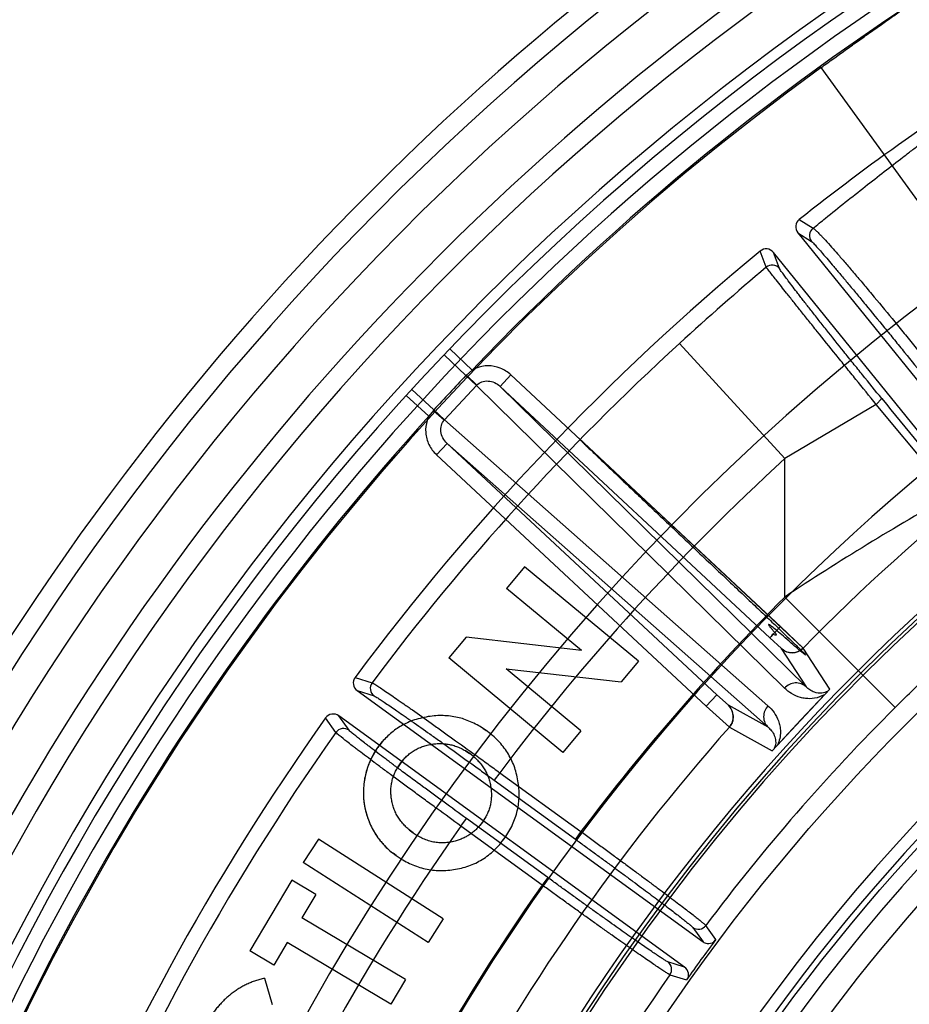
# Model space of a CAD drawing. Header units: millimetres. Extents: x 0 to 297, y 0 to 210.
# Tile 40 of 256: x 145.325 to 145.524, y 91.323 to 91.544. Entities that reach past the tile are written whole.
import ezdxf

# ---------------------------------------------------------------- set-up
doc = ezdxf.new("R2010")
doc.units = ezdxf.units.MM
doc.header["$LTSCALE"] = 16.335
doc.layers.get('0').update_dxf_attribs({"linetype": 'CONTINUOUS'})
for name, color, linetype in [('01_GLOBAL', 7, 'CONTINUOUS'), ('INTFCLR_144815', 7, 'CONTINUOUS'), ('INTFCLR_72935', 7, 'CONTINUOUS')]:
    doc.layers.add(name, color=color, linetype=linetype)

msp = doc.modelspace()

# ---------------------------------------------------------------- linework, layer by layer
at = {"color": 7, "linetype": 'Continuous'}
msp.add_circle((146.8548034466, 92.13446435), 2.66, dxfattribs=at)
at = {"color": 9, "linetype": 'Continuous'}
msp.add_arc((146.8548034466, 92.13446435), 2.6259090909, 182.9674534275, 267.0325465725, dxfattribs=at)
at = {"layer": '01_GLOBAL', "color": 7, "linetype": 'Continuous'}
msp.add_circle((146.8548034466, 92.13446435), 2.695, dxfattribs=at)
at = {"layer": 'INTFCLR_144815', "color": 9, "linetype": 'Continuous'}
for p, q in [((145.5373919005, 91.48770910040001), (145.5045972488, 91.5330072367)), ((145.4996814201, 91.4989738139), (145.5027661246, 91.4970026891)), ((145.4993555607, 91.4960066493), (145.5024332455, 91.49403485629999)), ((145.4922973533, 91.48829858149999), (145.4909443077, 91.49190299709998)), ((145.4952687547, 91.4880064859), (145.4939134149, 91.4916040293)), ((145.4264188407, 91.46522649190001), (145.4214210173, 91.4700037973)), ((145.4964636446, 91.4454180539), (145.4728839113, 91.47121807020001)), ((145.4201498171, 91.4686690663), (145.4250482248, 91.46401458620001)), ((145.4250482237, 91.4640145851), (145.4274192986, 91.46180352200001)), ((145.4251668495, 91.4641388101), (145.4274793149, 91.4618663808)), ((145.4264188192, 91.4652265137), (145.4251668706, 91.46413879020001)), ((145.4351334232, 91.4641552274), (145.4327465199, 91.4615955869)), ((145.4955135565, 91.4078498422), (145.4351334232, 91.4641552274)), ((145.4202738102, 91.4541409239), (145.4274192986, 91.46180352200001)), ((145.4274192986, 91.46180352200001), (145.4274793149, 91.4618663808)), ((145.4963810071, 91.3940357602), (145.4274192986, 91.46180352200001)), ((145.4327465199, 91.4615955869), (145.4931266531, 91.4052902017)), ((145.5011962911, 91.3943308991), (145.4327465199, 91.4615955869)), ((145.4116750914, 91.4595525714), (145.4167893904, 91.4549001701)), ((145.4129178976, 91.4609137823), (145.4179027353, 91.4563519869)), ((145.516935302, 91.45754327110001), (145.4964636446, 91.4454180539)), ((145.5169352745, 91.4575432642), (145.5181575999, 91.4588646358)), ((145.533809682, 91.4372537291), (145.5169352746, 91.4575432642)), ((145.4177871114, 91.45622496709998), (145.4167893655, 91.4549001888)), ((145.4177870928, 91.4562249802), (145.420215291, 91.4540766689)), ((145.4202738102, 91.4541409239), (145.4179027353, 91.4563519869)), ((145.4202152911, 91.4540766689), (145.4202738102, 91.4541409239)), ((145.4202738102, 91.4541409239), (145.4926870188, 91.3900744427)), ((145.420852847, 91.4488411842), (145.4184659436, 91.4462815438)), ((145.420852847, 91.4488411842), (145.492728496, 91.38525030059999)), ((145.4812329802, 91.3925357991), (145.420852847, 91.4488411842)), ((145.4184659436, 91.4462815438), (145.4788460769, 91.3899761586)), ((145.4964636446, 91.4144259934), (145.4964636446, 91.4454180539)), ((145.5211420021, 91.38967476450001), (145.4964636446, 91.4144259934)), ((145.4931266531, 91.4052902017), (145.495706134, 91.4028984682)), ((145.4956650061, 91.40288284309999), (145.5011962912, 91.3943308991)), ((145.506502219, 91.39381984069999), (145.50054849, 91.4029925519)), ((145.4002552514, 91.39642511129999), (145.4040532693, 91.39522169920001)), ((145.4007080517, 91.39347417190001), (145.4044992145, 91.3922679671)), ((145.4788460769, 91.3899761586), (145.4812329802, 91.3925357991)), ((145.4838115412, 91.3901715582), (145.4812329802, 91.3925357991)), ((145.492728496, 91.38525030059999), (145.4838115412, 91.3901715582)), ((145.3959598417, 91.3840967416), (145.3936429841, 91.3873360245)), ((145.3989052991, 91.38458323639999), (145.3965879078, 91.3878151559)), ((145.4840427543, 91.3852923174), (145.4936084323, 91.3799929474)), ((145.432642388, 91.37508879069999), (145.431408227, 91.37339011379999)), ((145.431408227, 91.37339011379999), (145.4495875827, 91.3601820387)), ((145.432642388, 91.37508879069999), (145.4508217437, 91.3618807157)), ((145.423939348, 91.3631268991), (145.425173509, 91.3648255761)), ((145.4433608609, 91.3516116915), (145.425173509, 91.3648255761)), ((145.4421266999, 91.3499130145), (145.423939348, 91.3631268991)), ((145.4508217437, 91.3618807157), (145.4495875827, 91.3601820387)), ((145.4433608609, 91.3516116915), (145.4421266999, 91.3499130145)), ((145.4758442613, 91.34043275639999), (145.4781368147, 91.3372188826)), ((145.4810055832, 91.3377288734), (145.4787561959, 91.34087326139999)), ((145.4740223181, 91.33155576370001), (145.4702573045, 91.3327429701)), ((145.4707382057, 91.3298374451), (145.4744237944, 91.3286698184))]:
    msp.add_line(p, q, dxfattribs=at)
at = {"layer": 'INTFCLR_144815', "color": 6, "linetype": 'Continuous'}
for p, q in [((145.4993555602, 91.4960066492), (145.5595454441, 91.42167833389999)), ((145.5541054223, 91.41727309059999), (145.4939134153, 91.4916040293)), ((145.4382062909, 91.4212055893), (145.4341793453, 91.416357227)), ((145.4636835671, 91.4000557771), (145.4382062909, 91.4212055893)), ((145.4509415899, 91.4024398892), (145.4341793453, 91.416357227)), ((145.4251036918, 91.40542503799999), (145.4212570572, 91.4007836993)), ((145.4509415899, 91.4024398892), (145.4251036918, 91.40542503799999)), ((145.4467343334, 91.37963388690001), (145.4212570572, 91.4007836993)), ((145.463683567, 91.4000557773), (145.4598168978, 91.3954010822)), ((145.4507612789, 91.3844889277), (145.4340457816, 91.39836619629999)), ((145.4340457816, 91.39836619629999), (145.4598168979, 91.3954010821)), ((145.4007080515, 91.39347417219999), (145.4781368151, 91.3372188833)), ((145.4740223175, 91.3315557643), (145.3965879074, 91.3878151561)), ((145.4305747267, 91.3837697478), (145.4296175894, 91.3845056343)), ((145.4507612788, 91.38448892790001), (145.4467343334, 91.37963388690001)), ((145.4258978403, 91.3793901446), (145.4249731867, 91.37999422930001)), ((145.411011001, 91.3779572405), (145.4103309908, 91.37709284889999)), ((145.4267552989, 91.3787225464), (145.4258978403, 91.3793901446)), ((145.4103309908, 91.37709284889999), (145.4097269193, 91.37616169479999)), ((145.4293195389, 91.3648913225), (145.4287627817, 91.36403699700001)), ((145.4123719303, 91.36230419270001), (145.4132426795, 91.36162617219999)), ((145.3920196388, 91.3602156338), (145.3886471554, 91.3549398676)), ((145.4199544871, 91.3423581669), (145.3920196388, 91.3602156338)), ((145.4132426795, 91.36162617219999), (145.4141225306, 91.3610491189)), ((145.409436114, 91.3565106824), (145.4105606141, 91.3557673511)), ((145.4165820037, 91.3370824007), (145.3886471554, 91.3549398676)), ((145.3860722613, 91.35098487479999), (145.3766626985, 91.3352043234)), ((145.3914281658, 91.3477927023), (145.3860722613, 91.35098487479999)), ((145.3914281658, 91.3477927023), (145.3883294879, 91.34259039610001)), ((145.4115228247, 91.3287598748), (145.3883294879, 91.34259039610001)), ((145.419954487, 91.34235816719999), (145.4165820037, 91.3370824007)), ((145.4805753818, 91.33719583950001), (145.4810055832, 91.3377288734)), ((145.3850371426, 91.3370742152), (145.382018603, 91.3320121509)), ((145.4082304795, 91.323243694), (145.3850371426, 91.3370742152)), ((145.382018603, 91.3320121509), (145.3766626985, 91.3352043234)), ((145.3799574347, 91.3290760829), (145.3816536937, 91.3231926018)), ((145.4747977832, 91.3292436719), (145.4744237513, 91.3286698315)), ((145.4115228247, 91.3287598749), (145.4082304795, 91.323243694))]:
    msp.add_line(p, q, dxfattribs=at)
at = {"layer": 'INTFCLR_144815', "color": 7, "linetype": 'Continuous'}
for p, q in [((145.50054849, 91.4029925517), (145.4502284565, 91.45007888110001)), ((145.4931266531, 91.4052902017), (145.4955135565, 91.4078498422)), ((145.4955135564, 91.4078498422), (145.5005484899, 91.4029925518)), ((145.4936083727, 91.3799930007), (145.5065021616, 91.39381989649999)), ((145.5000552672, 91.3869064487), (145.5065021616, 91.3938198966)), ((145.478846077, 91.3899761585), (145.4840427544, 91.3852923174)), ((145.4936083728, 91.3799930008), (145.5000552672, 91.3869064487)), ((145.4289021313, 91.38498670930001), (145.4296175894, 91.3845056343)), ((145.4296175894, 91.3845056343), (145.4289021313, 91.38498670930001)), ((145.4053423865, 91.3807458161), (145.4064120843, 91.3821017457)), ((145.4044081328, 91.3792975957), (145.4053423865, 91.3807458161)), ((145.4048586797, 91.3800294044), (145.4053423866, 91.3807458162)), ((145.4249731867, 91.3799942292), (145.4258978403, 91.3793901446)), ((145.4103309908, 91.37709284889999), (145.4107923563, 91.3776893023)), ((145.4097269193, 91.37616169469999), (145.4103309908, 91.37709284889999)), ((145.4293195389, 91.3648913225), (145.4287627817, 91.36403699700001)), ((145.4132426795, 91.36162617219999), (145.4126428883, 91.3620871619)), ((145.4287627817, 91.36403699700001), (145.4281787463, 91.36328265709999)), ((145.4226255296, 91.3597629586), (145.4218863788, 91.3595902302)), ((145.4235359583, 91.36004801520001), (145.4226255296, 91.3597629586)), ((145.4094361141, 91.3565106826), (145.4087456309, 91.35703215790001))]:
    msp.add_line(p, q, dxfattribs=at)
at = {"layer": 'INTFCLR_144815', "color": 6, "linetype": 'Continuous'}
for radius in [0.4466793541, 0.4256665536]:
    msp.add_circle((145.8396077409, 91.0702686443), radius, dxfattribs=at)
for centre, radius, start, end in [((145.8396077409, 91.0702686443), 0.6157754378, 313.9937911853, 154.5150993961), ((145.8396077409, 91.0702686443), 0.5947754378, 312.9543589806, 154.5144414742), ((145.8396077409, 91.0702686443), 0.5903864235, 71.6563998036, 156.0440844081), ((145.8396077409, 91.0702686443), 0.5808960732, 70.9981667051, 162.0018332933), ((145.8396077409, 91.0702686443), 0.5751005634, 108.7136429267, 257.7559644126), ((145.8396077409, 91.0702686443), 0.4627266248, 45.0000000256, 314.9999999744), ((145.8396077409, 91.0702686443), 0.4618985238, 44.999999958, 315.000000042), ((145.8399207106, 91.06962084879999), 0.54782, 122.1960171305, 128.3949436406), ((145.8396077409, 91.0702686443), 0.461229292, 44.99999997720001, 315.0000000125), ((145.5009867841, 91.497329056), 0.002099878, 128.437044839, 219.0311224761), ((145.4922807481, 91.4902832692), 0.0020999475, 38.9714237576, 129.5261145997), ((145.8399207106, 91.06962084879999), 0.54782, 129.5705236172, 143.3764988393), ((145.8396077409, 91.0702686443), 0.4169682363, 115.6072723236, 154.3927276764), ((145.8396077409, 91.0702686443), 0.3959554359, 117.0737153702, 152.9262846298), ((145.8396077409, 91.0702686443), 0.427, 126.3221328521, 169.3673701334), ((145.4019414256, 91.3951737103), 0.0020998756, 143.4185851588, 234.0311812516), ((145.8399207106, 91.06962084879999), 0.54782, 144.5520789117, 158.3604875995), ((145.3953527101, 91.38611683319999), 0.0020999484, 53.9714511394, 144.5076560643), ((145.477076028, 91.3421342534), 0.002100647, 234.0980466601, 323.1112071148), ((145.8396077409, 91.0702686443), 0.4473594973, 143.2829108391, 144.7170891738), ((145.4690197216, 91.3310456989), 0.002100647, 324.8892236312, 53.90195361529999)]:
    msp.add_arc(centre, radius, start, end, dxfattribs=at)
at = {"layer": 'INTFCLR_144815', "color": 9, "linetype": 'Continuous'}
for centre, radius, start, end in [((145.8396077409, 91.0702686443), 0.6114469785, 71.617857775, 156.0236179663), ((145.8396077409, 91.0702686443), 0.6044472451, 71.6178577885, 156.0236179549), ((145.8396077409, 91.0702686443), 0.5785048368, 70.768222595, 162.2317774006), ((145.8396077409, 91.0702686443), 0.5715914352, 107.7076787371, 136.2923212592), ((145.8396077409, 91.0702686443), 0.5712784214, 125.9035433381, 247.5002459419), ((145.8396077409, 91.0702686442), 0.47504355, 108.4596803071, 135.5403197), ((145.5040680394, 91.49535394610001), 0.0021007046, 128.2970066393, 218.8995204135), ((145.8396076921, 91.07026867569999), 0.5153551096, 125.9035433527, 247.5002459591), ((145.9399220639, 90.9599600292), 0.6924663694, 130.2722993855, 132.4119396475), ((145.4936385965, 91.4866816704), 0.0021007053, 39.1004636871, 129.6760350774), ((145.8399207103, 91.069620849), 0.5440554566, 132.4255192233, 143.2396033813), ((146.6710831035, 90.2949053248), 1.7086308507, 136.8243315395, 137.1756684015), ((145.4318778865, 91.4576070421), 0.0093649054, 135.7755678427, 136.826458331), ((155.6959422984, 99.7373314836), 13.1194632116, 219.1244210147, 219.2387337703), ((145.839607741, 91.0702686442), 0.5715914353, 137.7076787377, 162.2317774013), ((145.4247688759, 91.4499879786), 0.009361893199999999, 137.1735409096, 138.2247714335), ((145.8396077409, 91.0702686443), 0.4856448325, 128.484146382, 209.9999999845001), ((145.8399207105, 91.06962084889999), 0.5091034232, 132.4255192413, 143.1292740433), ((145.8174875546, 90.9311855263), 0.5801536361, 119.2729300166, 123.5966858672), ((145.8396077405, 91.07026864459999), 0.4859960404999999, 134.915531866, 143.1279733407), ((145.8396077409, 91.0702686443), 0.4297215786, 128.4841463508, 246.0405071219), ((145.4057369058, 91.3939652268), 0.0021007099, 143.2662595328, 233.8993781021), ((145.8396077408, 91.0702686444), 0.451044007, 134.9155318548, 143.1335617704), ((145.8399207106, 91.06962084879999), 0.544055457, 144.6884762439, 158.2234804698), ((145.8396077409, 91.0702686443), 0.4750435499, 138.4596802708, 165.5403197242), ((145.3976735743, 91.382881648), 0.0021007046, 54.1004354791, 144.6620838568), ((145.8399207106, 91.06962084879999), 0.5091034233, 144.7941622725, 158.1121101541), ((145.8396077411, 91.0702686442), 0.4859960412, 144.8720266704, 158.1279733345), ((145.8396077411, 91.0702686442), 0.4510440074, 144.86643825, 158.1335617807)]:
    msp.add_arc(centre, radius, start, end, dxfattribs=at)
at = {"layer": 'INTFCLR_144815', "color": 7, "linetype": 'Continuous'}
for centre, radius, start, end in [((145.4980503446, 91.40544417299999), 0.0035001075, 227.0375958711, 315.5385227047), ((145.4814228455, 91.387613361), 0.0035001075, 318.4614529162, 46.9624282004), ((145.3896112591, 91.32578026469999), 0.07105755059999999, 55.73557071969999, 56.4311621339), ((145.3895527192, 91.32569343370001), 0.0711622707, 55.7359787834, 56.4301417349), ((145.4587299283, 91.3404305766), 0.0668995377, 142.2013653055, 142.9419695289), ((145.4588266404, 91.3403566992), 0.0670212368, 142.2025146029, 142.941392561), ((145.3720086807, 91.4066835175), 0.0771164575, 322.5770711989, 323.183209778), ((145.3721258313, 91.4065948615), 0.0769695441, 322.5764879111, 323.183783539), ((145.3757311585, 91.39999332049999), 0.0701968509, 325.7348504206, 326.3970592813), ((145.3756192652, 91.4000686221), 0.0703317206, 325.7354748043, 326.3964135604)]:
    msp.add_arc(centre, radius, start, end, dxfattribs=at)
at = {"layer": 'INTFCLR_144815', "color": 9, "linetype": 'Continuous'}
for points, knots in [([(145.5045972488, 91.5330072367), (145.5054935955, 91.5336561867), (145.5072771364, 91.53494400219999), (145.5099408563, 91.53685757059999), (145.5125761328, 91.53874164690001), (145.5147546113, 91.5402923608), (145.5164812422, 91.5415182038), (145.5181671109, 91.5427132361), (145.5202144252, 91.5441616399), (145.522588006, 91.5458390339), (145.5248441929, 91.54743438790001), (145.5266468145, 91.5487129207), (145.5280197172, 91.5496916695), (145.5292755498, 91.5505906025), (145.5307102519, 91.55162650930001), (145.5320452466, 91.552607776), (145.5329931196, 91.5533203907), (145.5337639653, 91.5539125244), (145.5345445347, 91.55452877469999), (145.5352276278, 91.55512884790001), (145.5355797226, 91.5554739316), (145.5356731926, 91.5556279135)], [0, 0, 0, 0, 0.0863229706, 0.1716062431, 0.2558480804, 0.3390274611, 0.3802000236, 0.4210306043, 0.5002259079, 0.5758309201, 0.6477553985, 0.7157787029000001, 0.7482262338, 0.779280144, 0.8362536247, 0.8862647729, 0.9085268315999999, 0.9287496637, 0.9621161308, 0.9859485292, 1, 1, 1, 1]), ([(145.5027658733, 91.49700248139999), (145.5036932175, 91.49775925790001), (145.5075650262, 91.5009037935), (145.5128812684, 91.50513753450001), (145.5186690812, 91.50965866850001), (145.5218180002, 91.5120917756), (145.5238727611, 91.51367066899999), (145.5251941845, 91.51468402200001), (145.5274145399, 91.5163820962), (145.5304523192, 91.518695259), (145.5338949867, 91.52131067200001), (145.5363449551, 91.52317612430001), (145.5378854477, 91.5243557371), (145.5388319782, 91.5250825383), (145.5403455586, 91.5262505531), (145.5422926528, 91.527771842), (145.5443032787, 91.5293930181), (145.5458810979, 91.5307284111), (145.5469864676, 91.5317668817), (145.5475529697, 91.5323867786), (145.547714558, 91.5326617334)], [0, 0, 0, 0, 0.0625458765, 0.2606392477, 0.3551136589, 0.4463205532, 0.4685806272, 0.4905220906, 0.5333372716, 0.6146452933, 0.6900415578, 0.7592582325, 0.7755539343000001, 0.7914290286, 0.8216176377, 0.8754591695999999, 0.9205293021, 0.956619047, 0.98333489, 1, 1, 1, 1]), ([(145.502766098, 91.4970026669), (145.5028965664, 91.49695909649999), (145.503211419, 91.496696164), (145.503786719, 91.4961777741), (145.5044067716, 91.49553913), (145.5050227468, 91.4948894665), (145.5062946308, 91.49351373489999), (145.5076498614, 91.491982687), (145.5091031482, 91.49031272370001), (145.5102753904, 91.48895496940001), (145.5118404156, 91.4871237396), (145.5134644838, 91.48520270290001), (145.5148407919, 91.4835640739), (145.5170845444, 91.480880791), (145.5193635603, 91.4781254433), (145.5216754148, 91.47530932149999), (145.5232783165, 91.47335002), (145.5260814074, 91.4699072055), (145.5284702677, 91.46694553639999), (145.5300531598, 91.464969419)], [0, 0, 0, 0, 0.0097983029, 0.028326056, 0.0557697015, 0.0729163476, 0.0921524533, 0.1892020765, 0.2185665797, 0.2498476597, 0.316979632, 0.3901591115, 0.4290389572, 0.4694153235, 0.6393187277, 0.6837488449, 0.7289568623, 0.819642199, 1, 1, 1, 1]), ([(145.5024332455, 91.49403485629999), (145.502742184, 91.49383649), (145.5032056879, 91.4932526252), (145.5040302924, 91.4923792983), (145.5054195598, 91.4907727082), (145.5068166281, 91.4891452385), (145.5081584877, 91.4875556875), (145.5092436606, 91.4862655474), (145.5106959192, 91.4845284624), (145.5122069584, 91.48270976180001), (145.5134893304, 91.4811600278), (145.5155822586, 91.4786241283), (145.5177138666, 91.476025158), (145.5198793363, 91.4733715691), (145.5213819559, 91.4715264), (145.5240123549, 91.46828647), (145.5262586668, 91.46550315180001), (145.5277496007, 91.46364804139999)], [0, 0, 0, 0, 0.0278420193, 0.0552141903, 0.0915692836, 0.1886365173, 0.2180093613, 0.2493061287, 0.3164849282, 0.389710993, 0.4286185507, 0.4690268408, 0.6390578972, 0.6835215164, 0.7287627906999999, 0.8195145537, 1, 1, 1, 1]), ([(145.516935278, 91.4575432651), (145.5154107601, 91.4594160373), (145.5131317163, 91.4622205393), (145.5104823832, 91.4654915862), (145.5089864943, 91.4673415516), (145.5068493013, 91.4699873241), (145.504759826, 91.47258182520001), (145.5027216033, 91.47511940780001), (145.5014774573, 91.4766702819), (145.5000176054, 91.478493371), (145.498624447, 91.48023904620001), (145.4975886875, 91.4815398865), (145.4963087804, 91.48315159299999), (145.4947553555, 91.4850962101), (145.4932535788, 91.48705508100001), (145.4924967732, 91.48799184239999), (145.4922973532, 91.48829858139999)], [0, 0, 0, 0, 0.1838323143, 0.2751018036, 0.3204426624, 0.3649432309, 0.5340172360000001, 0.5740392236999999, 0.6127183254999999, 0.6853746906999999, 0.7518360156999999, 0.782742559, 0.8119579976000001, 0.9085168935, 0.9721480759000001, 1, 1, 1, 1]), ([(145.5181575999, 91.4588646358), (145.5167251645, 91.4606256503), (145.5145863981, 91.4632649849), (145.5121035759, 91.4663461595), (145.5107027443, 91.4680896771), (145.5087024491, 91.47058429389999), (145.5067489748, 91.47303239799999), (145.5048475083, 91.4754300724), (145.5036877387, 91.4768962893), (145.502328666, 91.4786214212), (145.5010339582, 91.4802751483), (145.5000736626, 91.481509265), (145.4988873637, 91.48303939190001), (145.4976750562, 91.4846299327), (145.4964783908, 91.48621203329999), (145.4958379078, 91.487140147), (145.4953911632, 91.4876823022), (145.4952687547, 91.4880064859)], [0, 0, 0, 0, 0.1837380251, 0.2749643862, 0.3202843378, 0.3647664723, 0.5337760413, 0.5737877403, 0.6124559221, 0.6850908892, 0.7515475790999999, 0.7824502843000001, 0.8116622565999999, 0.9082443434, 0.9444594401, 0.9719520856, 1, 1, 1, 1]), ([(145.4351334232, 91.4641552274), (145.4344393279, 91.4648024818), (145.4328127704, 91.46583844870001), (145.4300139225, 91.4663908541), (145.4278337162, 91.46596909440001), (145.4267142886, 91.4654046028), (145.4264190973, 91.46522621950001)], [0, 0, 0, 0, 0.2956847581, 0.5913695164, 0.8870542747, 1, 1, 1, 1]), ([(145.4274793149, 91.4618663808), (145.4277948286, 91.4621874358), (145.4286013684, 91.4627005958), (145.4300433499, 91.4628930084), (145.4315107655, 91.4625236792), (145.4323703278, 91.4619480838), (145.4327465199, 91.4615955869)], [0, 0, 0, 0, 0.2329766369, 0.4761332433, 0.733177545, 1, 1, 1, 1]), ([(145.4167895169, 91.45490001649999), (145.4166321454, 91.4545931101), (145.4161472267, 91.4534369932), (145.4158789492, 91.4512326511), (145.4166250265, 91.44847916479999), (145.4177720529, 91.4469290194), (145.4184659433, 91.4462815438)], [0, 0, 0, 0, 0.1129457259, 0.4086304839, 0.7043152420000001, 1, 1, 1, 1]), ([(145.420852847, 91.4488411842), (145.4204749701, 91.4491918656), (145.4198440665, 91.45001333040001), (145.4192188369, 91.451845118), (145.4196194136, 91.4534032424), (145.420215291, 91.4540766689)], [0, 0, 0, 0, 0.2697144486, 0.5295513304, 1, 1, 1, 1]), ([(145.5211420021, 91.38967476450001), (145.5235613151, 91.3920868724), (145.5284382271, 91.3968192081), (145.5346767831, 91.4025483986), (145.5390946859, 91.4064382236), (145.5416235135, 91.4086177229), (145.5431351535, 91.4099020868), (145.5461857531, 91.4124682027), (145.5486286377, 91.4144669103), (145.5508468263, 91.4162343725)], [0, 0, 0, 0, 0.2570830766, 0.511298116, 0.6373032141, 0.7000207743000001, 0.7625178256, 0.7865693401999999, 1, 1, 1, 1]), ([(145.4040532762, 91.3952217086), (145.4043624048, 91.39511749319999), (145.4048907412, 91.3947300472), (145.4057868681, 91.3941744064), (145.4073130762, 91.3931396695), (145.4091383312, 91.39189161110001), (145.4109190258, 91.39064935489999), (145.4121109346, 91.3898143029), (145.4141574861, 91.38837520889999), (145.4162788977, 91.3868712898), (145.4184754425, 91.3853059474), (145.4200784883, 91.3841610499), (145.4230145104, 91.3820575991), (145.425993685, 91.3799103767), (145.4286015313, 91.3780231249), (145.430395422, 91.3767227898), (145.4317428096, 91.3757435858), (145.432642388, 91.37508879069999)], [0, 0, 0, 0, 0.0279829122, 0.05504682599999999, 0.09086547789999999, 0.185915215, 0.2448474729, 0.2770789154, 0.3107536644, 0.4594529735, 0.5001382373, 0.5421189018, 0.628428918, 0.8099485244, 0.8571255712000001, 0.9045582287, 1, 1, 1, 1]), ([(145.5011962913, 91.3943308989), (145.5008918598, 91.3946131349), (145.5001242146, 91.39508010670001), (145.4983450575, 91.3953404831), (145.4969867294, 91.39468191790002), (145.4963810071, 91.3940357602)], [0, 0, 0, 0, 0.2362838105, 0.4958956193, 1, 1, 1, 1]), ([(145.5053017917, 91.39253268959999), (145.5046225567, 91.3921379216), (145.5032115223, 91.39164288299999), (145.5013435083, 91.39162340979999), (145.4996081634, 91.391982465), (145.4979646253, 91.3927022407), (145.4968649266, 91.3935647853), (145.4963810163, 91.39403577)], [0, 0, 0, 0, 0.2434075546, 0.451055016, 0.5712644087, 0.7907811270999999, 1, 1, 1, 1]), ([(145.5060525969, 91.3933378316), (145.5056617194, 91.3930891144), (145.5046534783, 91.39276001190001), (145.5032217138, 91.3929782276), (145.5020436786, 91.3935753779), (145.5014561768, 91.3940643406), (145.5011962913, 91.3943308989)], [0, 0, 0, 0, 0.2611423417, 0.5731677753, 0.79015997, 1, 1, 1, 1]), ([(145.4044992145, 91.3922679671), (145.4047916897, 91.392174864), (145.4052903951, 91.3918105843), (145.4061352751, 91.3912924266), (145.4075732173, 91.39032371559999), (145.4092916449, 91.3891544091), (145.4109681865, 91.3879901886), (145.4120901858, 91.3872073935), (145.4140165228, 91.3858581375), (145.4160130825, 91.38444772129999), (145.4180800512, 91.38297923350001), (145.4195884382, 91.38190505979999), (145.4223508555, 91.3799312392), (145.4251538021, 91.37791622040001), (145.4276071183, 91.3761447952), (145.4292946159, 91.3749241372), (145.4305620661, 91.3740048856), (145.431408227, 91.37339011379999)], [0, 0, 0, 0, 0.0280069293, 0.0550808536, 0.090899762, 0.1859511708, 0.2448841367, 0.2771149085, 0.3107877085, 0.4594824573, 0.500165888, 0.542144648, 0.6284510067, 0.8099602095, 0.8571340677, 0.9045639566, 1, 1, 1, 1]), ([(145.4926870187, 91.3900744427), (145.492390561, 91.38975485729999), (145.4918909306, 91.38897767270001), (145.4916200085, 91.3876111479), (145.4919048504, 91.3862657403), (145.4924257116, 91.38553430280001), (145.492728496, 91.38525030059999)], [0, 0, 0, 0, 0.2458805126, 0.5085649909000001, 0.7658415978, 1, 1, 1, 1]), ([(145.4926870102, 91.3900744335), (145.4931932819, 91.38962651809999), (145.4941274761, 91.3885849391), (145.494960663, 91.3869985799), (145.4953731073, 91.38552744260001), (145.4955176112, 91.3842002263), (145.495378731, 91.3827331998), (145.4950371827, 91.38174573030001), (145.4948086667, 91.3812801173)], [0, 0, 0, 0, 0.2091943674, 0.4285380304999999, 0.5478250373, 0.6804089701, 0.8394874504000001, 1, 1, 1, 1]), ([(145.423939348, 91.3631268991), (145.4221595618, 91.3644178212), (145.4195140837, 91.36634275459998), (145.4164455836, 91.3685868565), (145.414732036, 91.3698433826), (145.4123042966, 91.37162697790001), (145.4095793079, 91.3736383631), (145.4069341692, 91.3756039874), (145.4055349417, 91.37664793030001), (145.4037015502, 91.37801984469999), (145.4019665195, 91.37932704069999), (145.4003330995, 91.3805720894), (145.3994483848, 91.3812523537), (145.3982257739, 91.3821862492), (145.3970298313, 91.3831920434), (145.396156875, 91.3838316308), (145.3959598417, 91.3840967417)], [0, 0, 0, 0, 0.1886048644, 0.2806498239, 0.3261019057, 0.3708802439, 0.5390665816, 0.6166365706, 0.6535747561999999, 0.6888202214, 0.8130638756, 0.8399290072, 0.8649871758, 0.9088276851, 0.9716653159, 1, 1, 1, 1]), ([(145.4251735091, 91.3648255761), (145.4235014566, 91.3660403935), (145.4210163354, 91.3678521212), (145.4181341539, 91.3699646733), (145.4165247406, 91.3711476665), (145.4142445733, 91.3728269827), (145.4116853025, 91.3747208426), (145.4092015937, 91.37657234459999), (145.407887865, 91.3775558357), (145.4061665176, 91.3788483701), (145.404537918, 91.38008043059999), (145.4030049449, 91.3812542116), (145.4021747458, 91.3818956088), (145.4010268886, 91.3827761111), (145.3999076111, 91.3837263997), (145.3990864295, 91.38433070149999), (145.3989052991, 91.38458323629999)], [0, 0, 0, 0, 0.1885936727, 0.2806322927, 0.3260825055, 0.3708589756, 0.5390380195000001, 0.6166044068, 0.6535415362, 0.6887872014, 0.8130289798, 0.8398945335, 0.8649531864, 0.9087940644, 0.9716415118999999, 1, 1, 1, 1]), ([(145.492728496, 91.38525030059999), (145.4930128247, 91.3850093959), (145.4935419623, 91.3844576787), (145.4941550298, 91.3834280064), (145.4945271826, 91.38205860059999), (145.4943373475, 91.3809900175), (145.4940578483, 91.38047495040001)], [0, 0, 0, 0, 0.2102229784, 0.4274675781, 0.6694230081, 1, 1, 1, 1]), ([(145.4495875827, 91.3601820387), (145.4503348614, 91.35963910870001), (145.4518237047, 91.3585557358), (145.4540419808, 91.3569365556), (145.4562270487, 91.35533653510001), (145.4583626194, 91.3537676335), (145.4604327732, 91.3522415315), (145.4624227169, 91.35076913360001), (145.4643187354, 91.349360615), (145.466107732, 91.3480256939), (145.4677769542, 91.346773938), (145.469314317, 91.3456143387), (145.4707088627, 91.34455539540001), (145.4719505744, 91.34360420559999), (145.4730318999, 91.34276827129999), (145.4739419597, 91.34205122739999), (145.4746832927, 91.34146520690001), (145.4752933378, 91.3409401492), (145.4756974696, 91.3406385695), (145.4758442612, 91.34043275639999)], [0, 0, 0, 0, 0.08432266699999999, 0.1680898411, 0.2507128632, 0.3315559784, 0.409999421, 0.4854968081, 0.5575372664, 0.6256197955, 0.6892684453, 0.7480054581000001, 0.8014118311, 0.849116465, 0.8908026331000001, 0.9261630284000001, 0.9549373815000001, 0.9769222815, 1, 1, 1, 1]), ([(145.4702573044, 91.3327429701), (145.4700156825, 91.3328191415), (145.469603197, 91.3331109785), (145.4689142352, 91.3335296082), (145.4681271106, 91.3340540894), (145.4671635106, 91.334698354), (145.4660339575, 91.3354687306), (145.4647450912, 91.3363561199), (145.4633064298, 91.3373556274), (145.4617279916, 91.3384598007), (145.4600213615, 91.3396607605), (145.4581987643, 91.3409498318), (145.4562729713, 91.3423180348), (145.4542570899, 91.34375604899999), (145.4521654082, 91.3452537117), (145.4500136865, 91.3467997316), (145.4478184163, 91.34838223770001), (145.4455956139, 91.3499897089), (145.4441071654, 91.3510694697), (145.4433608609, 91.3516116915)], [0, 0, 0, 0, 0.0231275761, 0.0451535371, 0.0739556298, 0.1093267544, 0.1510233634, 0.1987508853, 0.2521830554, 0.3109402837, 0.3746024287, 0.4426883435, 0.5147332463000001, 0.5902585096, 0.6687402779, 0.7495811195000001, 0.8321331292, 0.9157872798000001, 1, 1, 1, 1])]:
    msp.add_open_spline(points, degree=3, knots=knots, dxfattribs=at)
at = {"layer": 'INTFCLR_144815', "color": 7, "linetype": 'Continuous'}
for points, knots in [([(145.4502284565, 91.45007888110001), (145.4501984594, 91.4500467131), (145.450440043, 91.4499049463), (145.4505875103, 91.449649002), (145.4510913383, 91.4492074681), (145.4516662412, 91.4486232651), (145.4524336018, 91.4478901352), (145.4537173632, 91.4466518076), (145.4556436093, 91.44481269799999), (145.4582796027, 91.44230132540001), (145.4612971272, 91.4394349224), (145.4646148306, 91.43628777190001), (145.4681540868, 91.4329338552), (145.4718353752, 91.429447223), (145.4755794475, 91.4259018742), (145.479306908, 91.4223718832), (145.4829386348, 91.41893106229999), (145.4863946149, 91.4156541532), (145.4895978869, 91.41261276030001), (145.4920667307, 91.4102643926), (145.4938644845, 91.40854937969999), (145.4958530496, 91.4066510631), (145.4983657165, 91.4042163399), (145.4997724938, 91.4028703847), (145.5013982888, 91.4011908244), (145.500204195, 91.4020802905), (145.4993741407, 91.4028382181), (145.4977694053, 91.4042039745), (145.4961940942, 91.40557651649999), (145.4948367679, 91.4067592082), (145.4937068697, 91.407677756), (145.4932722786, 91.40804466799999), (145.492755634, 91.4083647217), (145.4929302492, 91.40799942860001), (145.4931522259, 91.4077633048), (145.4935016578, 91.4073172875), (145.4938617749, 91.4068953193), (145.4942062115, 91.4064728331), (145.4944005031, 91.40620290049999), (145.4945904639, 91.40587278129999), (145.4940853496, 91.4058596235), (145.4935613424, 91.4063234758), (145.4935287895, 91.405510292), (145.4932182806, 91.4053884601), (145.4931266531, 91.4052902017)], [0, 0, 0, 0, 0.0015353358, 0.0059924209, 0.013222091, 0.0230677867, 0.0353721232, 0.0499774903, 0.08546048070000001, 0.1282548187, 0.1770983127, 0.2307286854, 0.2878836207, 0.3473007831, 0.4077178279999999, 0.4678724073, 0.5265021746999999, 0.5823447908, 0.634137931, 0.6806192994, 0.7014736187, 0.7205266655, 0.7780820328, 0.8092651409, 0.8190691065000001, 0.8258195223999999, 0.8440018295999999, 0.8686831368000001, 0.8949005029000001, 0.9176891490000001, 0.9331371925, 0.9415402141, 0.9443125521, 0.9463233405, 0.9512723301, 0.9579414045, 0.9650175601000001, 0.9711810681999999, 0.9761539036, 0.9784466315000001, 0.9810440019, 0.9889856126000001, 0.9953102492, 1, 1, 1, 1]), ([(145.50054849, 91.4029925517), (145.5000912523, 91.40252646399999), (145.499071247, 91.40189998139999), (145.4972308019, 91.40186319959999), (145.4961545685, 91.4024258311), (145.4956650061, 91.40288284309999)], [0, 0, 0, 0, 0.3644791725, 0.6261397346, 1, 1, 1, 1]), ([(145.4840427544, 91.3852923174), (145.4842538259, 91.3855304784), (145.4847054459, 91.3860352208), (145.4849966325, 91.3871629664), (145.4849455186, 91.3886744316), (145.4843012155, 91.3897154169), (145.4838115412, 91.3901715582)], [0, 0, 0, 0, 0.1764555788, 0.36750372, 0.6289304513, 1, 1, 1, 1]), ([(145.4289021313, 91.38498670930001), (145.4284776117, 91.38527389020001), (145.4275689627, 91.38582084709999), (145.4261350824, 91.38651850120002), (145.4246576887, 91.38708881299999), (145.4231421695, 91.38750109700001), (145.4215830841, 91.3877645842), (145.4199718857, 91.3878941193), (145.4183005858, 91.3878574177), (145.4165699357, 91.3876543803), (145.4148198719, 91.38729322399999), (145.4131561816, 91.38678205), (145.4116580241, 91.3861587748), (145.4103030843, 91.3854319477), (145.4090455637, 91.3845822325), (145.4078671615, 91.3836195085), (145.406793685, 91.38256397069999), (145.4061577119, 91.38181332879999), (145.4058676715, 91.38143216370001)], [0, 0, 0, 0, 0.0600810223, 0.1240959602, 0.1867239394, 0.2454379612, 0.307891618, 0.3718243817, 0.4346302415, 0.5035323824, 0.5758185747, 0.6438096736, 0.7072408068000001, 0.765733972, 0.8237462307, 0.8848813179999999, 0.9438535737, 1, 1, 1, 1]), ([(145.4337447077, 91.3604708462), (145.4340731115, 91.3609544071), (145.4347206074, 91.3619078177), (145.4355056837, 91.3634267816), (145.4361346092, 91.3649770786), (145.4365906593, 91.3665666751), (145.4368770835, 91.3681939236), (145.4370078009, 91.3698582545), (145.4369554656, 91.37156068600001), (145.4367426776, 91.373279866), (145.4363719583, 91.3749716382), (145.4358587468, 91.3766024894), (145.4351871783, 91.378143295), (145.4343711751, 91.3795997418), (145.4333996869, 91.3809638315), (145.4322858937, 91.382242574), (145.4313194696, 91.3831632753), (145.4307249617, 91.38364993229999), (145.4305747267, 91.3837697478)], [0, 0, 0, 0, 0.06753195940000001, 0.1331490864, 0.1972392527, 0.26069739, 0.3239568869, 0.3879720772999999, 0.4533692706, 0.5205353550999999, 0.5879804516, 0.6533411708, 0.7178896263, 0.7819606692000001, 0.8460172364, 0.9111464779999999, 0.9777793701, 1, 1, 1, 1]), ([(145.4048589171, 91.3800297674), (145.4045850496, 91.37960630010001), (145.4040743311, 91.3787368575), (145.4034438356, 91.3774147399), (145.402929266, 91.3760396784), (145.4025324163, 91.3745763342), (145.4022375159, 91.3729815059), (145.4020964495, 91.3713126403), (145.4021056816, 91.3696808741), (145.4022594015, 91.3680755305), (145.4025727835, 91.3664987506), (145.403047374, 91.3649061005), (145.4036858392, 91.3633495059), (145.4044531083, 91.36187333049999), (145.4053622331, 91.3604880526), (145.4063751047, 91.35921962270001), (145.4075082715, 91.3580551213), (145.408321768, 91.3573623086), (145.4087459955, 91.35703187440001)], [0, 0, 0, 0, 0.0591127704, 0.1180231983, 0.1714813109, 0.2309835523, 0.2955180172, 0.361329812, 0.4269901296, 0.4865379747, 0.5500882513, 0.615119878, 0.6810300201, 0.747005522, 0.8098198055, 0.8749543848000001, 0.9369695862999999, 1, 1, 1, 1]), ([(145.4103309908, 91.37709284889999), (145.4105571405, 91.37739106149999), (145.4110022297, 91.3779779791), (145.4117545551, 91.3787728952), (145.4125742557, 91.3794607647), (145.4134470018, 91.3800616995), (145.4143797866, 91.38056188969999), (145.4153687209, 91.38097593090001), (145.416420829, 91.3812782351), (145.4175159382, 91.38149072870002), (145.418629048, 91.3816040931), (145.4197341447, 91.381613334), (145.4208178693, 91.3815084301), (145.4218841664, 91.3813158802), (145.4229228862, 91.380985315), (145.4239432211, 91.3805641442), (145.4249445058, 91.38003612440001), (145.4255766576, 91.3796077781), (145.4258978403, 91.3793901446)], [0, 0, 0, 0, 0.0640493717, 0.1260567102, 0.1869112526, 0.2469583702, 0.3071564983, 0.3678161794, 0.4301704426, 0.4942300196, 0.5585882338, 0.6214771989, 0.6831062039, 0.7447764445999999, 0.8066207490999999, 0.8693327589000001, 0.9336107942, 1, 1, 1, 1]), ([(145.4044085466, 91.37929831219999), (145.4043140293, 91.3791346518), (145.4040395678, 91.3786390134), (145.4036249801, 91.3777945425), (145.4031828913, 91.37675708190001), (145.4028335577, 91.37568461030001), (145.4025462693, 91.3745896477), (145.4023225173, 91.37346849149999), (145.4021786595, 91.37232584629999), (145.4021042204, 91.37117711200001), (145.4021070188, 91.3700353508), (145.4021680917, 91.3689080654), (145.4023196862, 91.3677931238), (145.4025376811, 91.36669272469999), (145.4028352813, 91.3656048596), (145.4032005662, 91.36453090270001), (145.40364284, 91.3634769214), (145.4041471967, 91.36245214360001), (145.4047170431, 91.3614651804), (145.4053499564, 91.3605268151), (145.4060449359, 91.3596311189), (145.4067950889, 91.3587774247), (145.4076172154, 91.3579731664), (145.4084952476, 91.3572113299), (145.4091214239, 91.3567450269), (145.409436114, 91.3565106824)], [0, 0, 0, 0, 0.0221374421, 0.066345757, 0.1101839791, 0.1541453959, 0.1983660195, 0.2427655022, 0.2879923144, 0.3332055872, 0.3775452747, 0.4217012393, 0.4653762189, 0.5092640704, 0.5530479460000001, 0.5974229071, 0.6420836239, 0.6868751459, 0.7311641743, 0.7755084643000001, 0.8193839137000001, 0.8639172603, 0.9085505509, 0.9540413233, 1, 1, 1, 1]), ([(145.4267552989, 91.3787225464), (145.4267767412, 91.37870474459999), (145.4270856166, 91.3784464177), (145.4276489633, 91.3779187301), (145.4283769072, 91.3770887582), (145.4290191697, 91.3762086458), (145.4295599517, 91.3752725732), (145.430004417, 91.3742810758), (145.4303517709, 91.373238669), (145.4305947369, 91.3721553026), (145.4307426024, 91.3710625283), (145.4307842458, 91.3699799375), (145.4307182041, 91.3689213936), (145.4305440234, 91.3678872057), (145.4302620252, 91.36687972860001), (145.4298710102, 91.36590035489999), (145.429375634, 91.36494374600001), (145.4289693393, 91.36434261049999), (145.4287627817, 91.36403699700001)], [0, 0, 0, 0, 0.0051255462, 0.0740532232, 0.1416343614, 0.2078744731, 0.2740829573, 0.3400429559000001, 0.4073545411, 0.4757747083, 0.5439138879, 0.6098637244, 0.6746691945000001, 0.7386000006, 0.8023628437, 0.8666699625, 0.9322158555, 1, 1, 1, 1]), ([(145.4132426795, 91.36162617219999), (145.4129201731, 91.36187033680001), (145.4122885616, 91.36234852), (145.4114274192, 91.3631417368), (145.4106705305, 91.3639855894), (145.4100109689, 91.3648753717), (145.4094589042, 91.3658184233), (145.4090122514, 91.366808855), (145.408661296, 91.3678461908), (145.4084164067, 91.3689205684), (145.4082810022, 91.3700098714), (145.4082306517, 91.3710881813), (145.4083201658, 91.3721458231), (145.4084930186, 91.373184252), (145.4087959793, 91.3741970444), (145.4091875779, 91.37519472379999), (145.4097066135, 91.37616407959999), (145.4101207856, 91.3767801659), (145.4103309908, 91.37709284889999)], [0, 0, 0, 0, 0.0689379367, 0.1350112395, 0.1992462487, 0.261947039, 0.3235247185, 0.3851830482, 0.4468729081, 0.5099401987, 0.5726915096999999, 0.6338384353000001, 0.6935986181, 0.7533117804, 0.8130044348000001, 0.8734738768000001, 0.9357840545, 1, 1, 1, 1]), ([(145.4287627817, 91.36403699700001), (145.4285672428, 91.36377480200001), (145.4281813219, 91.36325732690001), (145.4275232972, 91.362556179), (145.4268322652, 91.3619079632), (145.4260790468, 91.3613445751), (145.4252892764, 91.3608343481), (145.4244422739, 91.3604147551), (145.423559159, 91.3600354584), (145.422939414, 91.3598545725), (145.4226255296, 91.3597629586)], [0, 0, 0, 0, 0.1284741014, 0.2535599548, 0.3774092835, 0.5004429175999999, 0.6227900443, 0.7464537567, 0.8715855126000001, 1, 1, 1, 1]), ([(145.4105606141, 91.3557673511), (145.4106747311, 91.3556955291), (145.4112719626, 91.3553279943), (145.4123892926, 91.3547411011), (145.4139417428, 91.354099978), (145.4155416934, 91.35363490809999), (145.417177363, 91.35331404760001), (145.4188582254, 91.35317359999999), (145.4205773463, 91.3531770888), (145.4223165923, 91.3533530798), (145.424032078, 91.35368178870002), (145.4256870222, 91.3541663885), (145.4272495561, 91.3548268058), (145.4287278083, 91.35564055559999), (145.4301253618, 91.3566056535), (145.4314311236, 91.3577370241), (145.4326573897, 91.3590222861), (145.4333779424, 91.3599822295), (145.4337447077, 91.3604708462)], [0, 0, 0, 0, 0.0155071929, 0.0806537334, 0.1448189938, 0.2083145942, 0.271913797, 0.3361479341, 0.4019269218, 0.4693145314, 0.5368288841, 0.602505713, 0.6672017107, 0.7314649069, 0.7962150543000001, 0.8620930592, 0.9298045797, 1, 1, 1, 1]), ([(145.4226255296, 91.3597629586), (145.4222200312, 91.3596637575), (145.4214229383, 91.3594687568), (145.4202060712, 91.3593539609), (145.4190074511, 91.35937160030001), (145.4178183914, 91.3595328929), (145.4166450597, 91.359844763), (145.4154855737, 91.3602956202), (145.4146518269, 91.3607262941), (145.4142048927, 91.3609979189), (145.4141225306, 91.3610491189)], [0, 0, 0, 0, 0.1412312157, 0.277619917, 0.4125967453, 0.5465208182, 0.6829449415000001, 0.8228192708, 0.9671459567, 1, 1, 1, 1])]:
    msp.add_open_spline(points, degree=3, knots=knots, dxfattribs=at)
at = {"layer": 'INTFCLR_144815', "color": 6, "linetype": 'Continuous'}
for points, knots in [([(145.4508217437, 91.3618807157), (145.4516228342, 91.36129758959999), (145.4532247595, 91.3601295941), (145.4556174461, 91.3583799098), (145.4579842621, 91.3566440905), (145.4602907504, 91.3549474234), (145.4625116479, 91.3533079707), (145.4646323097, 91.35173687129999), (145.4666507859, 91.350235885), (145.4685550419, 91.3488140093), (145.4703249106, 91.3474861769), (145.4719451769, 91.3462635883), (145.4734089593, 91.34515204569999), (145.4747112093, 91.34415504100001), (145.4758422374, 91.3432816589), (145.4767890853, 91.3425369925), (145.477553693, 91.34193335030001), (145.4781844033, 91.3413942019), (145.4785998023, 91.3410839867), (145.4787561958, 91.3408732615)], [0, 0, 0, 0, 0.0850290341, 0.1701283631, 0.2543687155, 0.33690363, 0.4158415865, 0.4912563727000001, 0.5633876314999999, 0.6316982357, 0.6951970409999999, 0.7532595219, 0.8058822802, 0.852920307, 0.894007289, 0.9284931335, 0.9563370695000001, 0.9774806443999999, 1, 1, 1, 1]), ([(145.4707381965, 91.32983743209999), (145.4704773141, 91.32992498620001), (145.4700288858, 91.33024459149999), (145.469274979, 91.33070702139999), (145.468413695, 91.3312838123), (145.4673658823, 91.3319874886), (145.4661450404, 91.33282270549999), (145.4647552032, 91.333781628), (145.4632047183, 91.3348601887), (145.4615105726, 91.336046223), (145.4596876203, 91.337329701), (145.4577476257, 91.3387019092), (145.4556982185, 91.34015739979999), (145.4535580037, 91.3416830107), (145.4513488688, 91.3432634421), (145.4490948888, 91.34488138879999), (145.4468046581, 91.3465301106), (145.4444785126, 91.3482093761), (145.4429156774, 91.3493409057), (145.4421266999, 91.34991301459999)], [0, 0, 0, 0, 0.0236146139, 0.0463538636, 0.0762315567, 0.1124305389, 0.1547150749, 0.2031505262, 0.2573373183, 0.3167930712, 0.3806188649, 0.4486563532, 0.5207089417, 0.5963276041, 0.6742030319, 0.7538026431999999, 0.8344246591, 0.9163675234, 1, 1, 1, 1]), ([(145.4781368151, 91.3372188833), (145.4783991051, 91.3370283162), (145.4792094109, 91.3366799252), (145.4801436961, 91.33689388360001), (145.4805753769, 91.3371958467)], [0, 0, 0, 0, 0.3809655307, 1, 1, 1, 1]), ([(145.4747977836, 91.329243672), (145.4748922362, 91.32955313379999), (145.4749568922, 91.330432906), (145.4744490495, 91.33124572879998), (145.4740223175, 91.3315557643)], [0, 0, 0, 0, 0.3801956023, 1, 1, 1, 1]), ([(145.3799574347, 91.3290760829), (145.3796181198, 91.32899046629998), (145.3789415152, 91.3288197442), (145.3779478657, 91.328503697), (145.3769765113, 91.32814476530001), (145.3760335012, 91.3277294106), (145.3751168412, 91.3272615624), (145.3742288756, 91.3267392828), (145.373365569, 91.32616880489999), (145.3725246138, 91.3255575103), (145.3717204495, 91.32489891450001), (145.3709600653, 91.3242036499), (145.3702393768, 91.32347968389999), (145.3695672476, 91.32271665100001), (145.3689298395, 91.3219256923), (145.3683503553, 91.3210914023), (145.3678055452, 91.3202306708), (145.3674793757, 91.3196327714), (145.3673156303, 91.3193326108)], [0, 0, 0, 0, 0.0637545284, 0.1271285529, 0.1898908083, 0.252369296, 0.3147740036, 0.3773156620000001, 0.4399795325, 0.5032626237, 0.5666781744, 0.6292711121, 0.6909385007, 0.7527178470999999, 0.8144825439, 0.8759254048, 0.937711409, 1, 1, 1, 1])]:
    msp.add_open_spline(points, degree=3, knots=knots, dxfattribs=at)
at = {"layer": 'INTFCLR_72935', "color": 6, "linetype": 'Continuous'}
for radius in [0.4224162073, 0.4014439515]:
    msp.add_arc((145.8396077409, 91.0702686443), radius, 90, 270.0000000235, dxfattribs=at)

doc.saveas('drawing.dxf')
